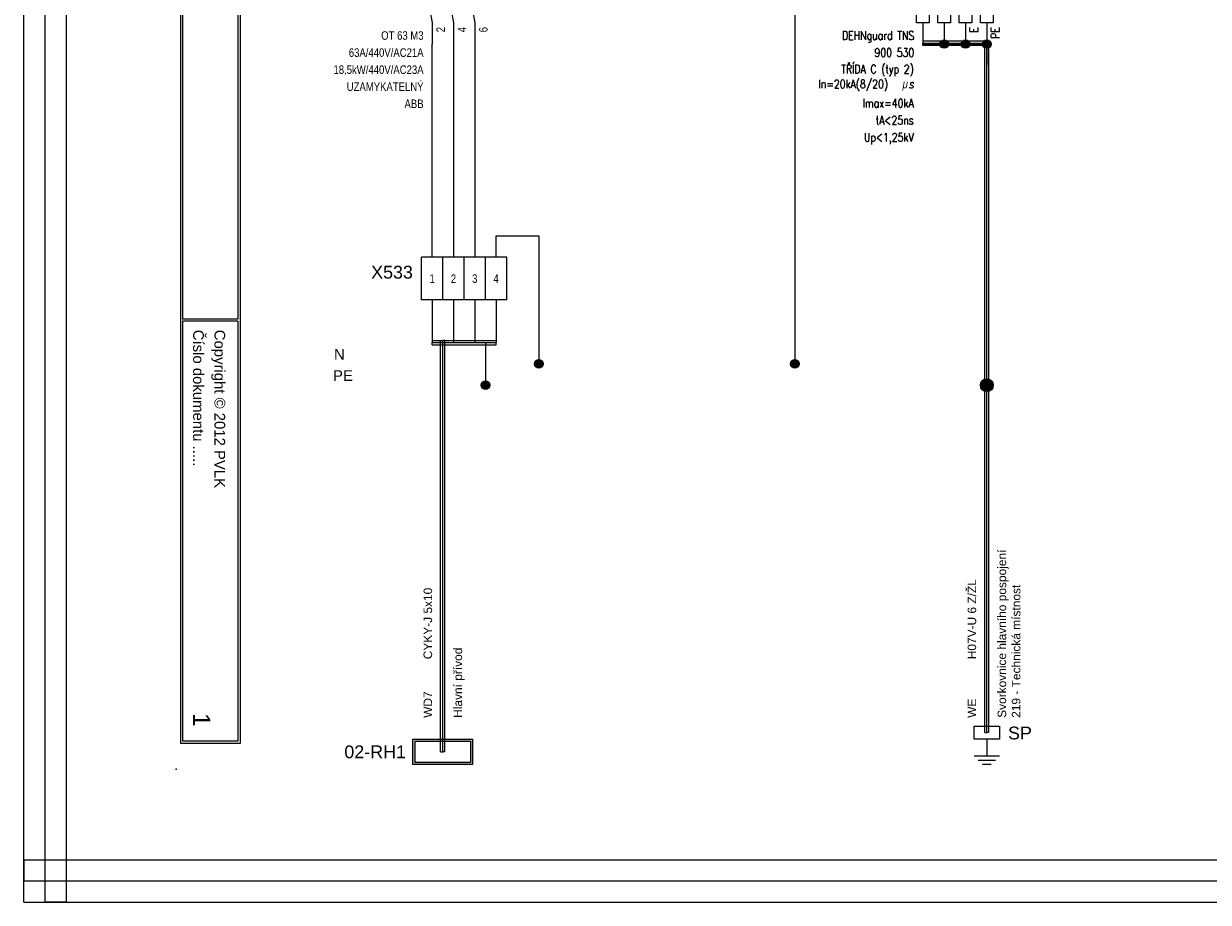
# Model space of a CAD drawing. Extents: x -9616 to -6735, y 5485 to 6008.
# Tile 1 of 15: x -9616 to -9338, y 5574 to 5780. Entities that reach past the tile are written whole.
import ezdxf
from ezdxf.enums import TextEntityAlignment as Align

# ---------------------------------------------------------------- set-up
doc = ezdxf.new("R2010")
doc.units = 0
doc.header["$MEASUREMENT"] = 0
for name, color, linetype in [('1-KRESBA', 7, 'Continuous'), ('__Bílá', 7, 'Continuous'), ('__Rudá 010', 10, 'Continuous'), ('__Svmodrá', 4, 'Continuous'), ('__Vínová 220', 220, 'Continuous'), ('__Zelená', 3, 'Continuous'), ('__Černá 250', 7, 'Continuous')]:
    doc.layers.add(name, color=color, linetype=linetype)
doc.styles.add('Arial', font='arial.ttf')
doc.styles.add('GENERATED_STYLE_1', font='arial.ttf')
doc.styles.add('GREEKC', font='greekc', dxfattribs={"width": 0.8, "height": 1.3})
doc.styles.add('ROMANC', font='romanc', dxfattribs={"height": 2})
doc.styles.add('ROMAND', font='romand', dxfattribs={"width": 0.8, "height": 2})
doc.styles.add('ROMANT', font='romant', dxfattribs={"height": 3})

# ---------------------------------------------------------------- blocks, each defined once
blk = doc.blocks.new('HOP01')
for p, q in [((2, 1.5), (2, -1.5)), ((0, 0), (2, 0)), ((2.5, 1), (2.5, -1)), ((3, 0.5), (3, -0.5))]:
    blk.add_line(p, q)
blk.add_lwpolyline([(-1.5, 1.5), (0, 1.5), (0, -1.5), (-1.5, -1.5)], close=True)
blk = doc.blocks.new('BLK_Razítko_malé_pro_rozváděče')
at = {"layer": '__Bílá'}
for p, q in [((15, -405), (294, -405)), ((294, -405), (294, -419)), ((15.5, -405.5), (194.5, -405.5)), ((194.5, -405.5), (194.5, -418.5)), ((195, -405.5), (195, -418.5)), ((195, -405.5), (293.5, -405.5)), ((293.5, -405.5), (293.5, -418.5)), ((15, -419), (294, -419)), ((15.5, -418.5), (194.5, -418.5)), ((195, -418.5), (293.5, -418.5))]:
    blk.add_line(p, q, dxfattribs=at)
blk.add_point((300, -420), dxfattribs=at)
at = {"layer": '__Bílá', "style": 'Arial'}
for s, p in [('Copyright © 2012 PVLK', (197, -411)), ('Číslo dokumentu .....', (197, -416))]:
    blk.add_text(s, height=2.5, dxfattribs=at).set_placement(p)
at = {"layer": '__Vínová 220', "style": 'Arial'}
blk.add_attdef('ČÍSLO', text='', height=4, dxfattribs=at).set_placement((290, -416), align=Align.RIGHT)
blk = doc.blocks.new('L0001A02')
at = {"linetype": 'Continuous'}
h = blk.add_hatch(color=256, dxfattribs=at)
edge = h.paths.add_edge_path()
edge.add_arc((0, 0), 1.5, 0, 360)
blk.add_circle((0, 0), 1.5)
blk = doc.blocks.new('V0085A01')
h = blk.add_hatch(color=256)
edge = h.paths.add_edge_path()
edge.add_arc((0, 0), 1, 0, 360)
blk.add_circle((0, 0), 1)
blk = doc.blocks.new('V0109A04')
for p, q in [((2.5, 5), (-2.5, 5)), ((-2.5, -5), (-2.5, 5)), ((7.5, 5), (2.5, 5)), ((2.5, -5), (2.5, 5)), ((12.5, 5), (7.5, 5)), ((7.5, -5), (7.5, 5)), ((17.5, 5), (12.5, 5)), ((12.5, -5), (12.5, 5)), ((17.5, -5), (17.5, 5)), ((2.5, -5), (-2.5, -5)), ((7.5, -5), (2.5, -5)), ((12.5, -5), (7.5, -5)), ((17.5, -5), (12.5, -5))]:
    blk.add_line(p, q)
at = {"style": 'Arial'}
blk.add_attdef('POPIS', text='', height=3, dxfattribs=at).set_placement((-4.5, 0), align=Align.RIGHT)
at = {"style": 'Arial', "width": 0.8}
for tag, p in [('S1', (0, 0)), ('S2', (5, 0)), ('S3', (10, 0)), ('S4', (15, 0))]:
    blk.add_attdef(tag, text='', height=2, dxfattribs=at).set_placement(p, align=Align.MIDDLE)
blk = doc.blocks.new('L0001A01')
h = blk.add_hatch(color=256)
edge = h.paths.add_edge_path()
edge.add_arc((0, 0), 1, 0, 360)
blk.add_circle((0, 0), 1)
blk = doc.blocks.new('*X18')
at = {"color": 0, "linetype": 'Continuous'}
for p, q in [((280.5, 4323), (278.5, 4325)), ((278.57, 4324.85), (278.72, 4325)), ((278.65, 4324.7), (278.95, 4325)), ((278.72, 4324.55), (279.17, 4325)), ((280.43, 4322.85), (278.72, 4324.56)), ((280.58, 4323.15), (278.73, 4325)), ((278.8, 4324.4), (279.39, 4325)), ((278.87, 4324.25), (279.62, 4325)), ((278.95, 4324.1), (279.84, 4325)), ((280.65, 4323.3), (278.95, 4325)), ((280.35, 4322.7), (278.95, 4324.11)), ((279.02, 4323.95), (280.07, 4325)), ((279.1, 4323.8), (280.29, 4325)), ((279.17, 4323.66), (280.52, 4325)), ((280.28, 4322.55), (279.17, 4323.66)), ((280.73, 4323.45), (279.18, 4325)), ((279.25, 4323.51), (280.74, 4325)), ((279.32, 4323.36), (280.97, 4325)), ((280.2, 4322.4), (279.39, 4323.21)), ((279.4, 4323.21), (281.19, 4325)), ((280.8, 4323.6), (279.4, 4325)), ((279.47, 4323.06), (281.42, 4325)), ((279.55, 4322.91), (281.36, 4324.72)), ((279.62, 4322.76), (281.14, 4324.27)), ((280.13, 4322.25), (279.62, 4322.76)), ((280.88, 4323.75), (279.63, 4325)), ((279.7, 4322.61), (280.91, 4323.82)), ((279.77, 4322.46), (280.69, 4323.37)), ((280.95, 4323.9), (279.85, 4325)), ((279.85, 4322.31), (280.46, 4322.92)), ((281.03, 4324.05), (280.08, 4325)), ((281.1, 4324.2), (280.3, 4325)), ((281.17, 4324.35), (280.52, 4325)), ((281.25, 4324.5), (280.75, 4325)), ((281.32, 4324.65), (280.97, 4325)), ((281.4, 4324.8), (281.2, 4325)), ((281.47, 4324.95), (281.42, 4325)), ((280.05, 4322.1), (279.84, 4322.31)), ((279.92, 4322.16), (280.24, 4322.48)), ((280, 4322.01), (280.01, 4322.03))]:
    blk.add_line(p, q, dxfattribs=at)
blk = doc.blocks.new('TNS')
for p, q in [((0, -5), (0, 0)), ((5, -5), (5, 0)), ((10, -5), (10, 0)), ((15, -5), (15, 0)), ((-1.5, -5), (1.5, -5)), ((-1.5, -15), (-1.5, -5)), ((-1.5, -5), (0, -8)), ((0, -8), (1.5, -5)), ((1.5, -5), (1.5, -15)), ((3.5, -15), (3.5, -5)), ((3.5, -5), (5, -8)), ((3.5, -5), (6.5, -5)), ((5, -8), (6.5, -5)), ((6.5, -5), (6.5, -15)), ((8.5, -5), (10, -8)), ((8.5, -5), (11.5, -5)), ((8.5, -15), (8.5, -5)), ((10, -8), (11.5, -5)), ((11.5, -5), (11.5, -15)), ((13.5, -5), (16.5, -5)), ((13.5, -5), (15, -8)), ((13.5, -15), (13.5, -5)), ((15, -8), (16.5, -5)), ((16.5, -5), (16.5, -15)), ((1.5, -10), (3.5, -10)), ((6.5, -10), (8.5, -10)), ((11.5, -10), (13.5, -10)), ((1.5, -15), (-1.5, -15)), ((0, -15), (0, -20)), ((6.5, -15), (3.5, -15)), ((5, -15), (5, -20)), ((11.5, -15), (8.5, -15)), ((10, -15), (10, -20)), ((16.5, -15), (13.5, -15)), ((15, -15), (15, -25)), ((0, -20), (15, -20))]:
    blk.add_line(p, q)
for name, p in [('*X18', (-280, -4330)), ('*X18', (-275, -4330)), ('*X18', (-270, -4330)), ('*X18', (-265, -4330)), ('L0001A01', (5, -20)), ('L0001A01', (10, -20)), ('L0001A01', (15, -20))]:
    blk.add_blockref(name, p)
at = {"style": 'ROMAND', "width": 0.8}
blk.add_text('In=20kA(8/20)', height=2, dxfattribs=at).set_placement((-24.48, -30.37))
at = {"oblique": 10, "width": 0.8}
for s, style, p in [('m', 'GREEKC', (-3.63, -30.37)), ('s', 'ROMANC', (-2.13, -30.37))]:
    blk.add_text(s, height=2, dxfattribs=dict(at, style=style)).set_placement(p, align=Align.RIGHT)
at = {"style": 'ROMANT'}
blk.add_attdef('POPIS', text='', height=3, dxfattribs=at).set_placement((-2, -3), align=Align.RIGHT)
at = {"style": 'ROMAND', "width": 0.8}
for tag, p in [('L1', (3, -3)), ('L2', (8, -3)), ('L3', (13, -3)), ('N1', (18, -3))]:
    blk.add_attdef(tag, p, '', height=2, rotation=90, dxfattribs=at)
for tag, p in [('E', (13, -16)), ('PE', (18, -16))]:
    blk.add_attdef(tag, text='', height=2, rotation=90, dxfattribs=at).set_placement(p, align=Align.RIGHT)
for tag, p in [('TYP', (-2, -19)), ('OBJ', (-2, -23)), ('TŘÍDA', (-2.13, -26.87)), ('IMAX', (-2.13, -34.87)), ('TA', (-2.13, -38.87)), ('UP', (-2.13, -42.87))]:
    blk.add_attdef(tag, text='', height=2, dxfattribs=at).set_placement(p, align=Align.RIGHT)
blk = doc.blocks.new('RT-M3-WL')
for p, q in [((0, 5), (0, 10)), ((5, 5), (5, 10)), ((10, 5), (10, 10)), ((-7, 3), (-9, 3)), ((-7, -3), (-7, 3)), ((-1.82, 5), (0, -5)), ((3.18, 5), (5, -5)), ((8.18, 5), (10, -5)), ((-7, 0), (9.09, 0)), ((-7, -3), (-5, -3)), ((0, -5), (0, -10)), ((5, -5), (5, -10)), ((10, -5), (10, -10))]:
    blk.add_line(p, q)
at = {"style": 'Arial'}
blk.add_text('0-1', height=2, rotation=90, dxfattribs=at).set_placement((-8.08, 0), align=Align.CENTER)
blk.add_attdef('POPIS', text='', height=3, dxfattribs=at).set_placement((-2, 7), align=Align.RIGHT)
at = {"style": 'Arial', "width": 0.8}
for tag, p in [('NO1', (3, 6)), ('NO2', (8, 6)), ('NO3', (13, 6))]:
    blk.add_attdef(tag, p, '', height=2, rotation=90, dxfattribs=at)
for tag, p in [('TYP', (-2, -9)), ('AC21A(PROUD)', (-2, -13)), ('AC23A(VÝKON)', (-2, -17)), ('DOPLŇ1', (-2, -21)), ('DOPLŇ2', (-2, -25)), ('DOPLŇ3', (-2, -29))]:
    blk.add_attdef(tag, text='', height=2, dxfattribs=at).set_placement(p, align=Align.RIGHT)
for tag, p in [('CO1', (3, -6)), ('CO2', (8, -6)), ('CO3', (13, -6))]:
    blk.add_attdef(tag, text='', height=2, rotation=90, dxfattribs=at).set_placement(p, align=Align.RIGHT)

msp = doc.modelspace()

# ---------------------------------------------------------------- hatches: boundary and pattern name
at = {"layer": '__Černá 250'}
h = msp.add_hatch(color=256, dxfattribs=at)
h.paths.add_polyline_path([(-9510.5, 5606.03), (-9510.5, 5612.03), (-9524.5, 5612.03), (-9524.5, 5606.03)])
h.paths.add_polyline_path([(-9511, 5606.53), (-9511, 5611.53), (-9524, 5611.53), (-9524, 5606.53)], flags=16)

# ---------------------------------------------------------------- linework, layer by layer
at = {"layer": '1-KRESBA'}
for p, q in [((-9435, 5800), (-9435, 5700)), ((-9520, 5725), (-9520, 5775)), ((-9515, 5775), (-9515, 5725)), ((-9510, 5775), (-9510, 5725)), ((-9405, 5775.74), (-9405, 5775.24)), ((-9405, 5775.74), (-9390.01, 5775.74)), ((-9405, 5774.74), (-9405, 5775.24)), ((-9405, 5775.24), (-9390.01, 5775.24)), ((-9405, 5774.74), (-9390.01, 5774.74)), ((-9390.5, 5613.53), (-9390.5, 5775)), ((-9390.5, 5775), (-9390, 5775)), ((-9390.01, 5775.74), (-9390.01, 5775.24)), ((-9390.01, 5774.74), (-9390.01, 5775.24)), ((-9390, 5613.53), (-9390, 5775)), ((-9389.5, 5775), (-9390, 5775)), ((-9389.5, 5613.53), (-9389.5, 5775)), ((-9505, 5725), (-9505, 5730)), ((-9505, 5730), (-9495, 5730)), ((-9495, 5730), (-9495, 5700)), ((-9520, 5715), (-9520, 5705)), ((-9515, 5715), (-9515, 5705)), ((-9510, 5715), (-9510, 5705)), ((-9505, 5715), (-9505, 5705)), ((-9520, 5705.5), (-9520, 5705)), ((-9520, 5705.5), (-9505, 5705.5)), ((-9518, 5609.03), (-9518, 5705.5)), ((-9518, 5705.5), (-9517.5, 5705.5)), ((-9517.5, 5609.03), (-9517.5, 5705.5)), ((-9517, 5705.5), (-9517.5, 5705.5)), ((-9517, 5609.03), (-9517, 5705.5)), ((-9505, 5705.5), (-9505, 5705)), ((-9520, 5704.5), (-9520, 5705)), ((-9520, 5705), (-9505, 5705)), ((-9520, 5704.5), (-9505, 5704.5)), ((-9507.5, 5705), (-9507.5, 5695)), ((-9505, 5704.5), (-9505, 5705)), ((-9390.5, 5613.53), (-9390, 5613.53)), ((-9389.5, 5613.53), (-9390, 5613.53)), ((-9518, 5609.03), (-9517.5, 5609.03)), ((-9517, 5609.03), (-9517.5, 5609.03))]:
    msp.add_line(p, q, dxfattribs=at)
at = {"layer": '__Vínová 220', "lineweight": 0}
for p, q in [((-9615.71, 5573.74), (-9615.71, 5939.82)), ((-9610.71, 5573.74), (-9610.71, 5939.82)), ((-9605.71, 5573.74), (-9605.71, 5939.82)), ((-9615.71, 5583.74), (-9615.71, 5578.74)), ((-9615.71, 5583.74), (-9119.31, 5583.74)), ((-9615.71, 5573.74), (-9615.71, 5578.74)), ((-9615.71, 5578.74), (-9119.31, 5578.74)), ((-9615.71, 5573.74), (-9119.31, 5573.74)), ((-9615.71, 5573.74), (-9610.71, 5573.74)), ((-9605.71, 5573.74), (-9610.71, 5573.74))]:
    msp.add_line(p, q, dxfattribs=at)
at = {"layer": '__Černá 250'}
for points in [[(-9524.5, 5612.03), (-9510.5, 5612.03), (-9510.5, 5606.03), (-9524.5, 5606.03)], [(-9524, 5611.53), (-9511, 5611.53), (-9511, 5606.53), (-9524, 5606.53)]]:
    msp.add_lwpolyline(points, close=True, dxfattribs=at)

# ---------------------------------------------------------------- block references
at = {"color": 250, "linetype": 'Continuous'}
for p in [(-9495, 5700), (-9435, 5700), (-9507.5, 5695)]:
    msp.add_blockref('V0085A01', p, dxfattribs=at)
at = {"layer": '1-KRESBA', "rotation": 270}
msp.add_blockref('BLK_Razítko_malé_pro_rozváděče', (-9160, 5905), dxfattribs=at).add_auto_attribs({'ČÍSLO': '1'})
at = {"layer": '1-KRESBA'}
msp.add_blockref('L0001A02', (-9390, 5695), dxfattribs=at)
at = {"layer": '__Černá 250', "color": 7}
for name, p, values in [('RT-M3-WL', (-9520, 5785), {'POPIS': 'QM01', 'TYP': 'OT 63 M3', 'AC21A(PROUD)': '63A/440V/AC21A', 'AC23A(VÝKON)': '18,5kW/440V/AC23A', 'DOPLŇ1': 'UZAMYKATELNÝ', 'DOPLŇ2': 'ABB', 'CO1': '2', 'NO1': '1', 'CO2': '4', 'NO2': '3', 'CO3': '6', 'NO3': '5'}), ('TNS', (-9405, 5795), {'POPIS': 'U', 'TYP': 'DEHNguard TNS', 'OBJ': '900 530', 'TŘÍDA': 'TŘÍDA C (typ 2)', 'IMAX': 'Imax=40kA', 'TA': 'tA<25ns', 'UP': 'Up<1,25kV', 'L1': '1', 'L2': '3', 'L3': '5', 'E': 'E', 'N1': 'N', 'PE': 'PE'})]:
    msp.add_blockref(name, p, dxfattribs=at).add_auto_attribs(values)
at = {"layer": '__Černá 250'}
msp.add_blockref('V0109A04', (-9520, 5720), dxfattribs=at).add_auto_attribs({'POPIS': 'X533', 'S1': '1', 'S2': '2', 'S3': '3', 'S4': '4'})
at = {"layer": '__Černá 250', "xscale": 2, "yscale": 2, "zscale": 2, "rotation": 270}
msp.add_blockref('HOP01', (-9390, 5612.03), dxfattribs=at)

# ---------------------------------------------------------------- texts
at = {"layer": '__Rudá 010', "style": 'Arial'}
for s, p in [('H07V-U 6 Z/ŽL', (-9392.5, 5630.74)), ('CYKY-J 5x10', (-9520, 5630.74)), ('WD7', (-9520, 5617)), ('WE', (-9392.5, 5617))]:
    msp.add_text(s, height=2, rotation=90, dxfattribs=at).set_placement(p)
at = {"layer": '__Rudá 010', "style": 'GENERATED_STYLE_1'}
msp.add_text('SP', height=3, dxfattribs=at).set_placement((-9385.03, 5611.94))
msp.add_text('02-RH1', height=3, dxfattribs=at).set_placement((-9526.13, 5607.53), align=Align.RIGHT)
at = {"layer": '__Rudá 010', "char_height": 2, "width": 62.8406, "attachment_point": 1, "rotation": 90, "style": 'Arial'}
for s, insert in [('Svorkovnice hlavního pospojení\\P219 - Technická místnost', (-9387.47, 5617)), ('Hlavní přívod ', (-9514.97, 5617))]:
    msp.add_mtext(s, dxfattribs=dict(at, insert=insert))
at = {"layer": '__Svmodrá', "linetype": 'Continuous', "style": 'Arial'}
msp.add_text('N', height=2.5, dxfattribs=at).set_placement((-9543, 5701))
at = {"layer": '__Zelená', "linetype": 'Continuous', "style": 'Arial'}
msp.add_text('PE', height=2.5, dxfattribs=at).set_placement((-9543.21, 5696))

doc.saveas('drawing.dxf')
